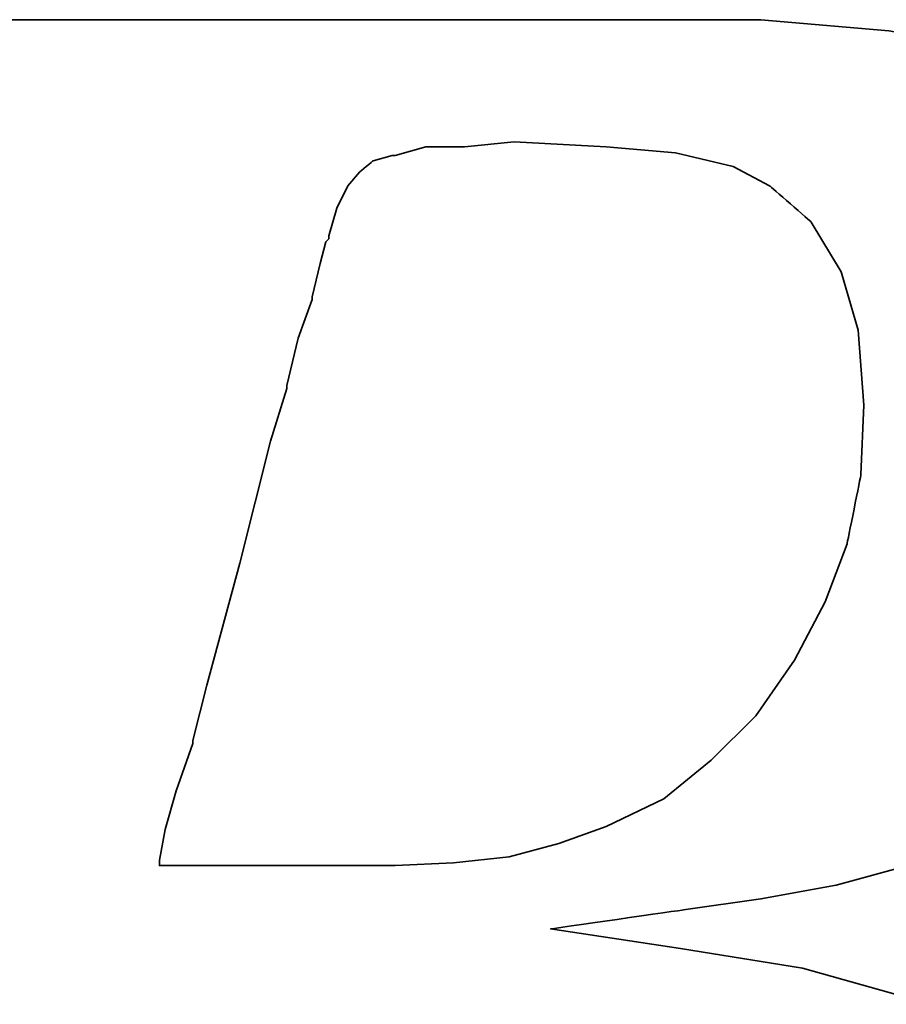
# Model space of a CAD drawing. Header units: millimetres. Extents: x 369 to 708, y 90 to 211.
# Tile 31 of 54: x 616.111 to 617.049, y 127.323 to 128.388. Entities that reach past the tile are written whole.
import ezdxf

# ---------------------------------------------------------------- set-up
doc = ezdxf.new("R2010")
doc.units = ezdxf.units.MM
doc.layers.add('DIM', color=4, linetype='Continuous')
doc.layers.add('layer 1', color=7, linetype='Continuous')

# ---------------------------------------------------------------- blocks, each defined once
blk = doc.blocks.new('TBI MOTION logo(完整正式版)')
at = {"layer": 'layer 1', "color": 22, "lineweight": 35}
for points, knots in [([(-64.65375, -6.86375), (-64.65375, -6.86375), (-64.84375, -7.29625), (-64.84375, -7.29625), (-64.84375, -7.29625), (-64.84375, -7.29625), (-64.86875, -7.34375), (-64.86875, -7.34375), (-64.86875, -7.34375), (-64.86875, -7.34375), (-64.86875, -7.36875), (-64.86875, -7.36875), (-64.86875, -7.36875), (-64.86875, -7.36875), (-65.15375, -7.65375), (-65.15375, -7.65375), (-65.15375, -7.65375), (-65.15375, -7.65375), (-65.17875, -7.65375), (-65.17875, -7.65375), (-65.17875, -7.65375), (-65.17875, -7.65375), (-65.20375, -7.67875), (-65.20375, -7.67875), (-65.20375, -7.67875), (-65.20375, -7.67875), (-65.58875, -7.87125), (-65.58875, -7.87125), (-65.58875, -7.87125), (-65.58875, -7.87125), (-65.63375, -7.87125), (-65.63375, -7.87125), (-65.63375, -7.87125), (-65.63375, -7.87125), (-65.65875, -7.89375), (-65.65875, -7.89375), (-65.65875, -7.89375), (-65.65875, -7.89375), (-66.09375, -7.94375), (-66.09375, -7.94375), (-66.09375, -7.94375), (-66.09375, -7.94375), (-66.11375, -7.94375), (-66.11375, -7.94375), (-66.11375, -7.94375), (-66.11375, -7.94375), (-66.16375, -7.94375), (-66.16375, -7.94375), (-66.16375, -7.94375), (-66.16375, -7.94375), (-66.30875, -7.94375), (-66.30875, -7.94375), (-66.30875, -7.94375), (-66.30875, -7.94375), (-66.69375, -7.94375), (-66.69375, -7.94375), (-66.69375, -7.94375), (-66.69375, -7.94375), (-67.07375, -7.94375), (-67.07375, -7.94375), (-67.07375, -7.94375), (-67.07375, -7.94375), (-67.12375, -7.94375), (-67.12375, -7.94375), (-67.12375, -7.94375), (-67.12375, -7.94375), (-67.12375, -7.96625), (-67.12375, -7.96625), (-67.12375, -7.96625), (-67.12375, -7.96625), (-67.14875, -7.99125), (-67.14875, -7.99125), (-67.14875, -7.99125), (-67.14875, -7.99125), (-67.24375, -8.34875), (-67.24375, -8.34875), (-67.24375, -8.34875), (-67.24375, -8.34875), (-67.31375, -8.68625), (-67.31375, -8.68625), (-67.31375, -8.68625), (-67.31375, -8.68625), (-67.26875, -8.68625), (-67.26875, -8.68625), (-67.26875, -8.68625), (-67.26875, -8.68625), (-67.07375, -8.68625), (-67.07375, -8.68625), (-67.07375, -8.68625), (-67.07375, -8.68625), (-66.54875, -8.68625), (-66.54875, -8.68625), (-66.54875, -8.68625), (-66.54875, -8.68625), (-65.82625, -8.68625), (-65.82625, -8.68625), (-65.82625, -8.68625), (-65.82625, -8.68625), (-65.01375, -8.68625), (-65.01375, -8.68625), (-65.01375, -8.68625), (-65.01375, -8.68625), (-64.05375, -8.68625), (-64.05375, -8.68625), (-64.05375, -8.68625), (-64.05375, -8.68625), (-62.08375, -8.68625), (-62.08375, -8.68625), (-62.08375, -8.68625), (-62.08375, -8.68625), (-60.06875, -8.68625), (-60.06875, -8.68625), (-60.06875, -8.68625), (-60.06875, -8.68625), (-59.10875, -8.68625), (-59.10875, -8.68625), (-59.10875, -8.68625), (-59.10875, -8.68625), (-58.29375, -8.68625), (-58.29375, -8.68625), (-58.29375, -8.68625), (-58.29375, -8.68625), (-57.57375, -8.68625), (-57.57375, -8.68625), (-57.57375, -8.68625), (-57.57375, -8.68625), (-57.04875, -8.68625), (-57.04875, -8.68625), (-57.04875, -8.68625), (-57.04875, -8.68625), (-56.85375, -8.68625), (-56.85375, -8.68625), (-56.85375, -8.68625), (-56.85375, -8.68625), (-56.70875, -8.68625), (-56.70875, -8.68625), (-56.70875, -8.68625), (-56.70875, -8.68625), (-56.61375, -8.68625), (-56.61375, -8.68625), (-56.61375, -8.68625), (-56.61375, -8.68625), (-56.56875, -8.68625), (-56.56875, -8.68625), (-56.56875, -8.68625), (-56.56875, -8.68625), (-55.65375, -8.63875), (-55.65375, -8.63875), (-55.65375, -8.63875), (-55.65375, -8.63875), (-54.76875, -8.51875), (-54.76875, -8.51875), (-54.76875, -8.51875), (-54.76875, -8.51875), (-53.90375, -8.30375), (-53.90375, -8.30375), (-53.90375, -8.30375), (-53.90375, -8.30375), (-53.08875, -8.03875), (-53.08875, -8.03875), (-53.08875, -8.03875), (-53.08875, -8.03875), (-52.34375, -7.65375), (-52.34375, -7.65375), (-52.34375, -7.65375), (-52.34375, -7.65375), (-51.69875, -7.29625), (-51.69875, -7.29625), (-51.69875, -7.29625), (-51.69875, -7.29625), (-51.21875, -6.91125), (-51.21875, -6.91125), (-51.21875, -6.91125), (-51.21875, -6.91125), (-50.83375, -6.50375), (-50.83375, -6.50375), (-50.83375, -6.50375), (-50.83375, -6.50375), (-50.44875, -5.94875), (-50.44875, -5.94875), (-50.44875, -5.94875), (-50.44875, -5.94875), (-50.13875, -5.30375), (-50.13875, -5.30375), (-50.13875, -5.30375), (-50.13875, -5.30375), (-49.99375, -4.65375), (-49.99375, -4.65375), (-49.99375, -4.65375), (-49.99375, -4.65375), (-49.92375, -3.98375), (-49.92375, -3.98375), (-49.92375, -3.98375), (-49.92375, -3.98375), (-49.99375, -3.19374), (-49.99375, -3.19374), (-49.99375, -3.19374), (-49.99375, -3.19374), (-50.23374, -2.44874), (-50.23374, -2.44874), (-50.23374, -2.44874), (-50.23374, -2.44874), (-50.59375, -1.87374), (-50.59375, -1.87374), (-50.59375, -1.87374), (-50.59375, -1.87374), (-51.09875, -1.31874), (-51.09875, -1.31874), (-51.09875, -1.31874), (-51.09875, -1.31874), (-51.74375, -0.81875), (-51.74375, -0.81875), (-51.74375, -0.81875), (-51.74375, -0.81875), (-52.53875, -0.48125), (-52.53875, -0.48125), (-52.53875, -0.48125), (-52.53875, -0.48125), (-53.47375, -0.21875), (-53.47375, -0.21875), (-53.47375, -0.21875), (-53.47375, -0.21875), (-54.52875, -0.04874), (-54.52875, -0.04874), (-54.52875, -0.04874), (-54.52875, -0.04874), (-55.65375, 0.12125), (-55.65375, 0.12125), (-55.65375, 0.12125), (-55.65375, 0.12125), (-54.50375, 0.28624), (-54.50375, 0.28624), (-54.50375, 0.28624), (-54.50375, 0.28624), (-53.83375, 0.38124), (-53.83375, 0.38124), (-53.83375, 0.38124), (-53.83375, 0.38124), (-53.18375, 0.50125), (-53.18375, 0.50125), (-53.18375, 0.50125), (-53.18375, 0.50125), (-52.55875, 0.66874), (-52.55875, 0.66874), (-52.55875, 0.66874), (-52.55875, 0.66874), (-52.03375, 0.86124), (-52.03375, 0.86124), (-52.03375, 0.86124), (-52.03375, 0.86124), (-51.50374, 1.03124), (-51.50374, 1.03124), (-51.50374, 1.03124), (-51.50374, 1.03124), (-51.09875, 1.27125), (-51.09875, 1.27125), (-51.09875, 1.27125), (-51.09875, 1.27125), (-50.71375, 1.48624), (-50.71375, 1.48624), (-50.71375, 1.48624), (-50.71375, 1.48624), (-50.37625, 1.77625), (-50.37625, 1.77625), (-50.37625, 1.77625), (-50.37625, 1.77625), (-49.82375, 2.37625), (-49.82375, 2.37625), (-49.82375, 2.37625), (-49.82375, 2.37625), (-49.41875, 2.99625), (-49.41875, 2.99625), (-49.41875, 2.99625), (-49.41875, 2.99625), (-49.22375, 3.76625), (-49.22375, 3.76625), (-49.22375, 3.76625), (-49.22375, 3.76625), (-49.15375, 4.50874), (-49.15375, 4.50874), (-49.15375, 4.50874), (-49.15375, 4.50874), (-49.20375, 5.25125), (-49.20375, 5.25125), (-49.20375, 5.25125), (-49.20375, 5.25125), (-49.41875, 5.92625), (-49.41875, 5.92625), (-49.41875, 5.92625), (-49.41875, 5.92625), (-49.77875, 6.47625), (-49.77875, 6.47625), (-49.77875, 6.47625), (-49.77875, 6.47625), (-50.33125, 7.02624), (-50.33125, 7.02624), (-50.33125, 7.02624), (-50.33125, 7.02624), (-51.00125, 7.43625), (-51.00125, 7.43625), (-51.00125, 7.43625), (-51.00125, 7.43625), (-51.79375, 7.72625), (-51.79375, 7.72625), (-51.79375, 7.72625), (-51.79375, 7.72625), (-52.72875, 7.89124), (-52.72875, 7.89124), (-52.72875, 7.89124), (-52.72875, 7.89124), (-53.83375, 7.98625), (-53.83375, 7.98625), (-53.83375, 7.98625), (-53.83375, 7.98625), (-53.92875, 7.98625), (-53.92875, 7.98625), (-53.92875, 7.98625), (-53.92875, 7.98625), (-54.26375, 7.98625), (-54.26375, 7.98625), (-54.26375, 7.98625), (-54.26375, 7.98625), (-54.74375, 7.98625), (-54.74375, 7.98625), (-54.74375, 7.98625), (-54.74375, 7.98625), (-55.36875, 7.98625), (-55.36875, 7.98625), (-55.36875, 7.98625), (-55.36875, 7.98625), (-56.13375, 7.98625), (-56.13375, 7.98625), (-56.13375, 7.98625), (-56.13375, 7.98625), (-56.94875, 7.98625), (-56.94875, 7.98625), (-56.94875, 7.98625), (-56.94875, 7.98625), (-58.77625, 7.98625), (-58.77625, 7.98625), (-58.77625, 7.98625), (-58.77625, 7.98625), (-60.59875, 7.98625), (-60.59875, 7.98625), (-60.59875, 7.98625), (-60.59875, 7.98625), (-61.41375, 7.98625), (-61.41375, 7.98625), (-61.41375, 7.98625), (-61.41375, 7.98625), (-62.17875, 7.98625), (-62.17875, 7.98625), (-62.17875, 7.98625), (-62.17875, 7.98625), (-62.80375, 7.98625), (-62.80375, 7.98625), (-62.80375, 7.98625), (-62.80375, 7.98625), (-63.30625, 7.98625), (-63.30625, 7.98625), (-63.30625, 7.98625), (-63.30625, 7.98625), (-63.57375, 7.98625), (-63.57375, 7.98625), (-63.57375, 7.98625), (-63.57375, 7.98625), (-63.57375, 7.96375), (-63.57375, 7.96375), (-63.57375, 7.96375), (-63.57375, 7.96375), (-63.59875, 7.94125), (-63.59875, 7.94125), (-63.59875, 7.94125), (-63.59875, 7.94125), (-63.69375, 7.55625), (-63.69375, 7.55625), (-63.69375, 7.55625), (-63.69375, 7.55625), (-63.76375, 7.24624), (-63.76375, 7.24624), (-63.76375, 7.24624), (-63.76375, 7.24624), (-63.23875, 7.24624), (-63.23875, 7.24624), (-63.23875, 7.24624), (-63.23875, 7.24624), (-62.75875, 7.24624), (-62.75875, 7.24624), (-62.75875, 7.24624), (-62.75875, 7.24624), (-62.61125, 7.24624), (-62.61125, 7.24624), (-62.61125, 7.24624), (-62.61125, 7.24624), (-62.56625, 7.24624), (-62.56625, 7.24624), (-62.56625, 7.24624), (-62.56625, 7.24624), (-62.22875, 7.24624), (-62.22875, 7.24624), (-62.22875, 7.24624), (-62.22875, 7.24624), (-62.20375, 7.24624), (-62.20375, 7.24624), (-62.20375, 7.24624), (-62.20375, 7.24624), (-62.17875, 7.21875), (-62.17875, 7.21875), (-62.17875, 7.21875), (-62.17875, 7.21875), (-61.96375, 7.17125), (-61.96375, 7.17125), (-61.96375, 7.17125), (-61.96375, 7.17125), (-61.72375, 7.12624), (-61.72375, 7.12624), (-61.72375, 7.12624), (-61.72375, 7.12624), (-61.70375, 7.12624), (-61.70375, 7.12624), (-61.70375, 7.12624), (-61.70375, 7.12624), (-61.55875, 7.07624), (-61.55875, 7.07624), (-61.55875, 7.07624), (-61.55875, 7.07624), (-61.50875, 7.07624), (-61.50875, 7.07624), (-61.50875, 7.07624), (-61.50875, 7.07624), (-61.48375, 7.02624), (-61.48375, 7.02624), (-61.48375, 7.02624), (-61.48375, 7.02624), (-61.31875, 6.83375), (-61.31875, 6.83375), (-61.31875, 6.83375), (-61.31875, 6.83375), (-61.29375, 6.81125), (-61.29375, 6.81125), (-61.29375, 6.81125), (-61.29375, 6.81125), (-61.29375, 6.78625), (-61.29375, 6.78625), (-61.29375, 6.78625), (-61.29375, 6.78625), (-61.19875, 6.50124), (-61.19875, 6.50124), (-61.19875, 6.50124), (-61.19875, 6.50124), (-61.17375, 6.45124), (-61.17375, 6.45124), (-61.17375, 6.45124), (-61.17375, 6.45124), (-61.19875, 6.40625), (-61.19875, 6.40625), (-61.19875, 6.40625), (-61.19875, 6.40625), (-61.26875, 5.99624), (-61.26875, 5.99624), (-61.26875, 5.99624), (-61.26875, 5.99624), (-61.26875, 5.85125), (-61.26875, 5.85125), (-61.26875, 5.85125), (-61.26875, 5.85125), (-61.26875, 5.82625), (-61.26875, 5.82625), (-61.26875, 5.82625), (-61.26875, 5.82625), (-61.29375, 5.80625), (-61.29375, 5.80625), (-61.29375, 5.80625), (-61.29375, 5.80625), (-61.34125, 5.66125), (-61.34125, 5.66125), (-61.34125, 5.66125), (-61.34125, 5.66125), (-61.41375, 5.44625), (-61.41375, 5.44625), (-61.41375, 5.44625), (-61.41375, 5.44625), (-61.48375, 5.15625), (-61.48375, 5.15625), (-61.48375, 5.15625), (-61.48375, 5.15625), (-61.58375, 4.82124), (-61.58375, 4.82124), (-61.58375, 4.82124), (-61.58375, 4.82124), (-61.79875, 4.00375), (-61.79875, 4.00375), (-61.79875, 4.00375), (-61.79875, 4.00375), (-62.05875, 2.99625), (-62.05875, 2.99625), (-62.05875, 2.99625), (-62.05875, 2.99625), (-62.34875, 1.91625), (-62.34875, 1.91625), (-62.34875, 1.91625), (-62.34875, 1.91625), (-62.97375, -0.41124), (-62.97375, -0.41124), (-62.97375, -0.41124), (-62.97375, -0.41124), (-63.59875, -2.75875), (-63.59875, -2.75875), (-63.59875, -2.75875), (-63.59875, -2.75875), (-63.88375, -3.86374), (-63.88375, -3.86374), (-63.88375, -3.86374), (-63.88375, -3.86374), (-64.14875, -4.82374), (-64.14875, -4.82374), (-64.14875, -4.82374), (-64.14875, -4.82374), (-64.36375, -5.64125), (-64.36375, -5.64125), (-64.36375, -5.64125), (-64.36375, -5.64125), (-64.43625, -5.97625), (-64.43625, -5.97625), (-64.43625, -5.97625), (-64.43625, -5.97625), (-64.50875, -6.28625), (-64.50875, -6.28625), (-64.50875, -6.28625), (-64.50875, -6.28625), (-64.50875, -6.30875), (-64.50875, -6.30875), (-64.50875, -6.30875), (-64.50875, -6.30875), (-64.57875, -6.50375), (-64.57875, -6.50375), (-64.57875, -6.50375), (-64.57875, -6.50375), (-64.62875, -6.69625), (-64.62875, -6.69625), (-64.62875, -6.69625), (-64.62875, -6.69625), (-64.62875, -6.76875), (-64.62875, -6.76875), (-64.62875, -6.76875), (-64.62875, -6.76875), (-64.62875, -6.81375), (-64.62875, -6.81375), (-64.62875, -6.81375), (-64.62875, -6.81375), (-64.62875, -6.83875), (-64.62875, -6.83875), (-64.62875, -6.83875), (-64.62875, -6.83875), (-64.65375, -6.86375), (-64.65375, -6.86375)], [0, 0, 0, 0, 0.0071942, 0.0071942, 0.0071942, 0.0071943, 0.0143885, 0.0143885, 0.0143885, 0.0143885, 0.0215827, 0.0215827, 0.0215827, 0.0215827, 0.028777, 0.028777, 0.028777, 0.028777, 0.0359712, 0.0359712, 0.0359712, 0.0359712, 0.0431655, 0.0431655, 0.0431655, 0.0431655, 0.0503597, 0.0503597, 0.0503597, 0.0503597, 0.057554, 0.057554, 0.057554, 0.057554, 0.0647482, 0.0647482, 0.0647482, 0.0647482, 0.0719424, 0.0719424, 0.0719424, 0.0719425, 0.0791367, 0.0791367, 0.0791367, 0.0791367, 0.0863309, 0.0863309, 0.0863309, 0.0863309, 0.0935252, 0.0935252, 0.0935252, 0.0935252, 0.1007194, 0.1007194, 0.1007194, 0.1007194, 0.1079137, 0.1079137, 0.1079137, 0.1079137, 0.1151079, 0.1151079, 0.1151079, 0.1151079, 0.1223022, 0.1223022, 0.1223022, 0.1223022, 0.1294964, 0.1294964, 0.1294964, 0.1294964, 0.1366906, 0.1366906, 0.1366906, 0.1366907, 0.1438849, 0.1438849, 0.1438849, 0.1438849, 0.1510791, 0.1510791, 0.1510791, 0.1510791, 0.1582734, 0.1582734, 0.1582734, 0.1582734, 0.1654676, 0.1654676, 0.1654676, 0.1654676, 0.1726619, 0.1726619, 0.1726619, 0.1726619, 0.1798561, 0.1798561, 0.1798561, 0.1798561, 0.1870504, 0.1870504, 0.1870504, 0.1870504, 0.1942446, 0.1942446, 0.1942446, 0.1942446, 0.2014388, 0.2014388, 0.2014388, 0.2014389, 0.2086331, 0.2086331, 0.2086331, 0.2086331, 0.2158273, 0.2158273, 0.2158273, 0.2158273, 0.2230216, 0.2230216, 0.2230216, 0.2230216, 0.2302158, 0.2302158, 0.2302158, 0.2302158, 0.2374101, 0.2374101, 0.2374101, 0.2374101, 0.2446043, 0.2446043, 0.2446043, 0.2446043, 0.2517986, 0.2517986, 0.2517986, 0.2517986, 0.2589928, 0.2589928, 0.2589928, 0.2589928, 0.2661871, 0.2661871, 0.2661871, 0.2661871, 0.2733813, 0.2733813, 0.2733813, 0.2733813, 0.2805755, 0.2805755, 0.2805755, 0.2805755, 0.2877698, 0.2877698, 0.2877698, 0.2877698, 0.294964, 0.294964, 0.294964, 0.294964, 0.3021583, 0.3021583, 0.3021583, 0.3021583, 0.3093525, 0.3093525, 0.3093525, 0.3093525, 0.3165468, 0.3165468, 0.3165468, 0.3165468, 0.323741, 0.323741, 0.323741, 0.323741, 0.3309353, 0.3309353, 0.3309353, 0.3309353, 0.3381295, 0.3381295, 0.3381295, 0.3381295, 0.3453237, 0.3453237, 0.3453237, 0.3453238, 0.352518, 0.352518, 0.352518, 0.352518, 0.3597122, 0.3597122, 0.3597122, 0.3597122, 0.3669065, 0.3669065, 0.3669065, 0.3669065, 0.3741007, 0.3741007, 0.3741007, 0.3741007, 0.381295, 0.381295, 0.381295, 0.381295, 0.3884892, 0.3884892, 0.3884892, 0.3884892, 0.3956835, 0.3956835, 0.3956835, 0.3956835, 0.4028777, 0.4028777, 0.4028777, 0.4028777, 0.4100719, 0.4100719, 0.4100719, 0.410072, 0.4172662, 0.4172662, 0.4172662, 0.4172662, 0.4244604, 0.4244604, 0.4244604, 0.4244604, 0.4316547, 0.4316547, 0.4316547, 0.4316547, 0.4388489, 0.4388489, 0.4388489, 0.4388489, 0.4460432, 0.4460432, 0.4460432, 0.4460432, 0.4532374, 0.4532374, 0.4532374, 0.4532374, 0.4604317, 0.4604317, 0.4604317, 0.4604317, 0.4676259, 0.4676259, 0.4676259, 0.4676259, 0.4748201, 0.4748201, 0.4748201, 0.4748202, 0.4820144, 0.4820144, 0.4820144, 0.4820144, 0.4892086, 0.4892086, 0.4892086, 0.4892086, 0.4964029, 0.4964029, 0.4964029, 0.4964029, 0.5035971, 0.5035971, 0.5035971, 0.5035971, 0.5107914, 0.5107914, 0.5107914, 0.5107914, 0.5179856, 0.5179856, 0.5179856, 0.5179856, 0.5251799, 0.5251799, 0.5251799, 0.5251799, 0.5323741, 0.5323741, 0.5323741, 0.5323741, 0.5395683, 0.5395683, 0.5395683, 0.5395684, 0.5467626, 0.5467626, 0.5467626, 0.5467626, 0.5539568, 0.5539568, 0.5539568, 0.5539568, 0.5611511, 0.5611511, 0.5611511, 0.5611511, 0.5683453, 0.5683453, 0.5683453, 0.5683453, 0.5755396, 0.5755396, 0.5755396, 0.5755396, 0.5827338, 0.5827338, 0.5827338, 0.5827338, 0.5899281, 0.5899281, 0.5899281, 0.5899281, 0.5971223, 0.5971223, 0.5971223, 0.5971223, 0.6043165, 0.6043165, 0.6043165, 0.6043166, 0.6115108, 0.6115108, 0.6115108, 0.6115108, 0.618705, 0.618705, 0.618705, 0.618705, 0.6258993, 0.6258993, 0.6258993, 0.6258993, 0.6330935, 0.6330935, 0.6330935, 0.6330935, 0.6402878, 0.6402878, 0.6402878, 0.6402878, 0.647482, 0.647482, 0.647482, 0.647482, 0.6546763, 0.6546763, 0.6546763, 0.6546763, 0.6618705, 0.6618705, 0.6618705, 0.6618705, 0.6690647, 0.6690647, 0.6690647, 0.6690648, 0.676259, 0.676259, 0.676259, 0.676259, 0.6834532, 0.6834532, 0.6834532, 0.6834532, 0.6906475, 0.6906475, 0.6906475, 0.6906475, 0.6978417, 0.6978417, 0.6978417, 0.6978417, 0.705036, 0.705036, 0.705036, 0.705036, 0.7122302, 0.7122302, 0.7122302, 0.7122302, 0.7194245, 0.7194245, 0.7194245, 0.7194245, 0.7266187, 0.7266187, 0.7266187, 0.7266187, 0.7338129, 0.7338129, 0.7338129, 0.733813, 0.7410072, 0.7410072, 0.7410072, 0.7410072, 0.7482014, 0.7482014, 0.7482014, 0.7482014, 0.7553957, 0.7553957, 0.7553957, 0.7553957, 0.7625899, 0.7625899, 0.7625899, 0.7625899, 0.7697842, 0.7697842, 0.7697842, 0.7697842, 0.7769784, 0.7769784, 0.7769784, 0.7769784, 0.7841727, 0.7841727, 0.7841727, 0.7841727, 0.7913669, 0.7913669, 0.7913669, 0.7913669, 0.7985612, 0.7985612, 0.7985612, 0.7985612, 0.8057554, 0.8057554, 0.8057554, 0.8057554, 0.8129496, 0.8129496, 0.8129496, 0.8129497, 0.8201439, 0.8201439, 0.8201439, 0.8201439, 0.8273381, 0.8273381, 0.8273381, 0.8273381, 0.8345324, 0.8345324, 0.8345324, 0.8345324, 0.8417266, 0.8417266, 0.8417266, 0.8417266, 0.8489209, 0.8489209, 0.8489209, 0.8489209, 0.8561151, 0.8561151, 0.8561151, 0.8561151, 0.8633094, 0.8633094, 0.8633094, 0.8633094, 0.8705036, 0.8705036, 0.8705036, 0.8705036, 0.8776978, 0.8776978, 0.8776978, 0.8776979, 0.8848921, 0.8848921, 0.8848921, 0.8848921, 0.8920863, 0.8920863, 0.8920863, 0.8920863, 0.8992806, 0.8992806, 0.8992806, 0.8992806, 0.9064748, 0.9064748, 0.9064748, 0.9064748, 0.9136691, 0.9136691, 0.9136691, 0.9136691, 0.9208633, 0.9208633, 0.9208633, 0.9208633, 0.9280576, 0.9280576, 0.9280576, 0.9280576, 0.9352518, 0.9352518, 0.9352518, 0.9352518, 0.942446, 0.942446, 0.942446, 0.9424461, 0.9496403, 0.9496403, 0.9496403, 0.9496403, 0.9568345, 0.9568345, 0.9568345, 0.9568345, 0.9640288, 0.9640288, 0.9640288, 0.9640288, 0.971223, 0.971223, 0.971223, 0.971223, 0.9784173, 0.9784173, 0.9784173, 0.9784173, 0.9856115, 0.9856115, 0.9856115, 0.9856115, 0.9928058, 0.9928058, 0.9928058, 0.9928058, 1, 1, 1, 1]), ([(-57.50375, 6.35625), (-57.50375, 6.35625), (-57.57375, 6.11625), (-57.57375, 6.11625), (-57.57375, 6.11625), (-57.57375, 6.11625), (-57.57375, 6.09125), (-57.57375, 6.09125), (-57.57375, 6.09125), (-57.57375, 6.09125), (-57.59875, 6.06625), (-57.59875, 6.06625), (-57.59875, 6.06625), (-57.59875, 6.06625), (-57.64875, 5.87625), (-57.64875, 5.87625), (-57.64875, 5.87625), (-57.64875, 5.87625), (-57.71875, 5.58875), (-57.71875, 5.58875), (-57.71875, 5.58875), (-57.71875, 5.58875), (-57.71875, 5.56625), (-57.71875, 5.56625), (-57.71875, 5.56625), (-57.71875, 5.56625), (-57.83875, 5.23125), (-57.83875, 5.23125), (-57.83875, 5.23125), (-57.83875, 5.23125), (-57.93625, 4.82124), (-57.93625, 4.82124), (-57.93625, 4.82124), (-57.93625, 4.82124), (-57.93625, 4.79624), (-57.93625, 4.79624), (-57.93625, 4.79624), (-57.93625, 4.79624), (-58.07875, 4.34125), (-58.07875, 4.34125), (-58.07875, 4.34125), (-58.07875, 4.34125), (-58.34375, 3.28625), (-58.34375, 3.28625), (-58.34375, 3.28625), (-58.34375, 3.28625), (-58.62875, 2.23124), (-58.62875, 2.23124), (-58.62875, 2.23124), (-58.62875, 2.23124), (-58.74875, 1.75125), (-58.74875, 1.75125), (-58.74875, 1.75125), (-58.74875, 1.75125), (-58.74875, 1.72625), (-58.74875, 1.72625), (-58.74875, 1.72625), (-58.74875, 1.72625), (-58.89375, 1.31625), (-58.89375, 1.31625), (-58.89375, 1.31625), (-58.89375, 1.31625), (-58.98875, 0.98124), (-58.98875, 0.98124), (-58.98875, 0.98124), (-58.98875, 0.98124), (-59.03875, 0.71625), (-59.03875, 0.71625), (-59.03875, 0.71625), (-59.03875, 0.71625), (-59.03875, 0.66874), (-59.03875, 0.66874), (-59.03875, 0.66874), (-59.03875, 0.66874), (-58.91875, 0.66874), (-58.91875, 0.66874), (-58.91875, 0.66874), (-58.91875, 0.66874), (-58.53375, 0.66874), (-58.53375, 0.66874), (-58.53375, 0.66874), (-58.53375, 0.66874), (-58.10375, 0.66874), (-58.10375, 0.66874), (-58.10375, 0.66874), (-58.10375, 0.66874), (-57.66875, 0.66874), (-57.66875, 0.66874), (-57.66875, 0.66874), (-57.66875, 0.66874), (-57.33375, 0.66874), (-57.33375, 0.66874), (-57.33375, 0.66874), (-57.33375, 0.66874), (-57.09375, 0.66874), (-57.09375, 0.66874), (-57.09375, 0.66874), (-57.09375, 0.66874), (-56.99875, 0.66874), (-56.99875, 0.66874), (-56.99875, 0.66874), (-56.99875, 0.66874), (-56.49375, 0.69374), (-56.49375, 0.69374), (-56.49375, 0.69374), (-56.49375, 0.69374), (-56.01375, 0.74374), (-56.01375, 0.74374), (-56.01375, 0.74374), (-56.01375, 0.74374), (-55.58375, 0.86124), (-55.58375, 0.86124), (-55.58375, 0.86124), (-55.58375, 0.86124), (-55.17375, 1.00624), (-55.17375, 1.00624), (-55.17375, 1.00624), (-55.17375, 1.00624), (-54.67375, 1.24625), (-54.67375, 1.24625), (-54.67375, 1.24625), (-54.67375, 1.24625), (-54.26375, 1.58124), (-54.26375, 1.58124), (-54.26375, 1.58124), (-54.26375, 1.58124), (-53.87875, 1.96374), (-53.87875, 1.96374), (-53.87875, 1.96374), (-53.87875, 1.96374), (-53.54375, 2.44625), (-53.54375, 2.44625), (-53.54375, 2.44625), (-53.54375, 2.44625), (-53.27875, 2.95125), (-53.27875, 2.95125), (-53.27875, 2.95125), (-53.27875, 2.95125), (-53.08875, 3.45124), (-53.08875, 3.45124), (-53.08875, 3.45124), (-53.08875, 3.45124), (-52.96875, 4.05124), (-52.96875, 4.05124), (-52.96875, 4.05124), (-52.96875, 4.05124), (-52.94375, 4.65125), (-52.94375, 4.65125), (-52.94375, 4.65125), (-52.94375, 4.65125), (-52.99375, 5.30125), (-52.99375, 5.30125), (-52.99375, 5.30125), (-52.99375, 5.30125), (-53.13875, 5.80625), (-53.13875, 5.80625), (-53.13875, 5.80625), (-53.13875, 5.80625), (-53.39875, 6.23625), (-53.39875, 6.23625), (-53.39875, 6.23625), (-53.39875, 6.23625), (-53.75875, 6.54875), (-53.75875, 6.54875), (-53.75875, 6.54875), (-53.75875, 6.54875), (-54.07375, 6.71625), (-54.07375, 6.71625), (-54.07375, 6.71625), (-54.07375, 6.71625), (-54.57375, 6.83375), (-54.57375, 6.83375), (-54.57375, 6.83375), (-54.57375, 6.83375), (-55.17375, 6.88625), (-55.17375, 6.88625), (-55.17375, 6.88625), (-55.17375, 6.88625), (-55.96875, 6.93125), (-55.96875, 6.93125), (-55.96875, 6.93125), (-55.96875, 6.93125), (-56.39875, 6.88625), (-56.39875, 6.88625), (-56.39875, 6.88625), (-56.39875, 6.88625), (-56.42125, 6.88625), (-56.42125, 6.88625), (-56.42125, 6.88625), (-56.42125, 6.88625), (-56.73375, 6.88625), (-56.73375, 6.88625), (-56.73375, 6.88625), (-56.73375, 6.88625), (-56.99875, 6.81125), (-56.99875, 6.81125), (-56.99875, 6.81125), (-56.99875, 6.81125), (-57.02375, 6.81125), (-57.02375, 6.81125), (-57.02375, 6.81125), (-57.02375, 6.81125), (-57.18875, 6.76625), (-57.18875, 6.76625), (-57.18875, 6.76625), (-57.18875, 6.76625), (-57.30875, 6.66625), (-57.30875, 6.66625), (-57.30875, 6.66625), (-57.30875, 6.66625), (-57.40875, 6.54875), (-57.40875, 6.54875), (-57.40875, 6.54875), (-57.40875, 6.54875), (-57.50375, 6.35625), (-57.50375, 6.35625)], [0, 0, 0, 0, 0.0185185, 0.0185185, 0.0185185, 0.0185185, 0.037037, 0.037037, 0.037037, 0.037037, 0.0555556, 0.0555556, 0.0555556, 0.0555556, 0.0740741, 0.0740741, 0.0740741, 0.0740741, 0.0925926, 0.0925926, 0.0925926, 0.0925926, 0.1111111, 0.1111111, 0.1111111, 0.1111111, 0.1296296, 0.1296296, 0.1296296, 0.1296296, 0.1481481, 0.1481481, 0.1481481, 0.1481482, 0.1666667, 0.1666667, 0.1666667, 0.1666667, 0.1851852, 0.1851852, 0.1851852, 0.1851852, 0.2037037, 0.2037037, 0.2037037, 0.2037037, 0.2222222, 0.2222222, 0.2222222, 0.2222222, 0.2407407, 0.2407407, 0.2407407, 0.2407408, 0.2592593, 0.2592593, 0.2592593, 0.2592593, 0.2777778, 0.2777778, 0.2777778, 0.2777778, 0.2962963, 0.2962963, 0.2962963, 0.2962963, 0.3148148, 0.3148148, 0.3148148, 0.3148148, 0.3333333, 0.3333333, 0.3333333, 0.3333333, 0.3518519, 0.3518519, 0.3518519, 0.3518519, 0.3703704, 0.3703704, 0.3703704, 0.3703704, 0.3888889, 0.3888889, 0.3888889, 0.3888889, 0.4074074, 0.4074074, 0.4074074, 0.4074074, 0.4259259, 0.4259259, 0.4259259, 0.4259259, 0.4444444, 0.4444444, 0.4444444, 0.4444445, 0.462963, 0.462963, 0.462963, 0.462963, 0.4814815, 0.4814815, 0.4814815, 0.4814815, 0.5, 0.5, 0.5, 0.5, 0.5185185, 0.5185185, 0.5185185, 0.5185185, 0.537037, 0.537037, 0.537037, 0.537037, 0.5555556, 0.5555556, 0.5555556, 0.5555556, 0.5740741, 0.5740741, 0.5740741, 0.5740741, 0.5925926, 0.5925926, 0.5925926, 0.5925926, 0.6111111, 0.6111111, 0.6111111, 0.6111111, 0.6296296, 0.6296296, 0.6296296, 0.6296296, 0.6481481, 0.6481481, 0.6481481, 0.6481482, 0.6666667, 0.6666667, 0.6666667, 0.6666667, 0.6851852, 0.6851852, 0.6851852, 0.6851852, 0.7037037, 0.7037037, 0.7037037, 0.7037037, 0.7222222, 0.7222222, 0.7222222, 0.7222222, 0.7407407, 0.7407407, 0.7407407, 0.7407408, 0.7592593, 0.7592593, 0.7592593, 0.7592593, 0.7777778, 0.7777778, 0.7777778, 0.7777778, 0.7962963, 0.7962963, 0.7962963, 0.7962963, 0.8148148, 0.8148148, 0.8148148, 0.8148148, 0.8333333, 0.8333333, 0.8333333, 0.8333333, 0.8518519, 0.8518519, 0.8518519, 0.8518519, 0.8703704, 0.8703704, 0.8703704, 0.8703704, 0.8888889, 0.8888889, 0.8888889, 0.8888889, 0.9074074, 0.9074074, 0.9074074, 0.9074074, 0.9259259, 0.9259259, 0.9259259, 0.9259259, 0.9444444, 0.9444444, 0.9444444, 0.9444445, 0.962963, 0.962963, 0.962963, 0.962963, 0.9814815, 0.9814815, 0.9814815, 0.9814815, 1, 1, 1, 1])]:
    blk.add_open_spline(points, degree=3, knots=knots, dxfattribs=at)

msp = doc.modelspace()

# ---------------------------------------------------------------- block references
at = {"layer": 'DIM', "color": 7, "xscale": 0.1250977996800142, "yscale": 0.1250977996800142, "zscale": 0.1250977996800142}
msp.add_blockref('TBI MOTION logo(完整正式版)', (623.6477, 127.3893), dxfattribs=at)

doc.saveas('drawing.dxf')
